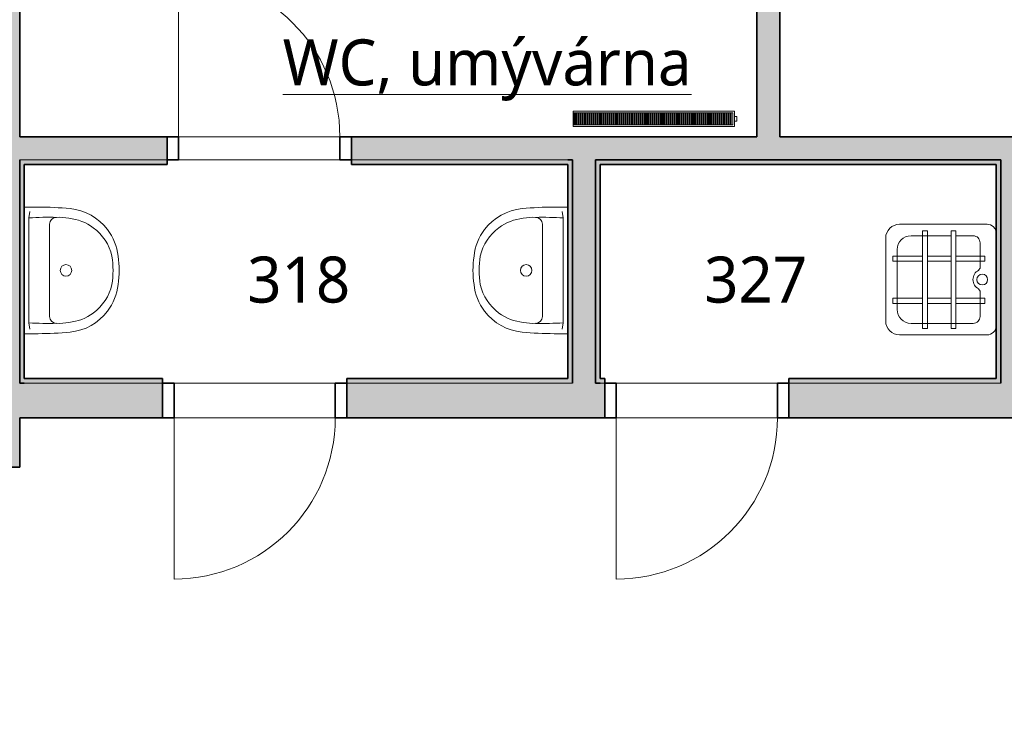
# Model space of a CAD drawing. Header units: metres. Extents: x -0.2 to 46.9, y -0.5 to 28.
# Tile 20 of 30: x 21.8 to 26.1, y 8.9 to 11.9. Entities that reach past the tile are written whole.
import ezdxf

# ---------------------------------------------------------------- set-up
doc = ezdxf.new("R2010")
doc.units = ezdxf.units.M
doc.linetypes.add('AV - Cerch_ 1 tecka 4mm', pattern=[0.006, 0.004, -0.001, 0, -0.001])
doc.layers.add('AV-MISTNOSTI', color=5, linetype='Continuous', lineweight=5, true_color=0x0000ff)
for name, color, linetype, lineweight in [('AV-SRAFY', 7, 'Continuous', 35), ('AV-STAVBA', 7, 'Continuous', 18), ('AV-VYBAVENI', 7, 'Continuous', 18)]:
    doc.layers.add(name, color=color, linetype=linetype, lineweight=lineweight)
doc.styles.add('Trebuchet MS_B', font='trebuc.ttf', dxfattribs={"height": 0.2})

# ---------------------------------------------------------------- blocks, each defined once
blk = doc.blocks.new('DO_1-P_Ocel_ - 700x1970_100-947632-3NP')
at = {"layer": 'AV-STAVBA', "color": 254, "true_color": 0xcccccc}
for p, q in [((-0.35, 0.75), (-0.35, 0.05)), ((-0.35, 0.05), (0.35, 0.05)), ((-0.35, -0.05), (0.35, -0.05))]:
    blk.add_line(p, q, dxfattribs=at)
at = {"layer": 'AV-STAVBA', "color": 254, "linetype": 'AV - Cerch_ 1 tecka 4mm', "true_color": 0xcccccc}
for p, q in [((-0.4, 0.05), (0.4, 0.05)), ((-0.35, 0.05), (0.35, 0.05)), ((-0.4, -0.05), (0.4, -0.05)), ((-0.35, -0.05), (0.35, -0.05))]:
    blk.add_line(p, q, dxfattribs=at)
at = {"layer": 'AV-STAVBA', "color": 254, "lineweight": 35, "true_color": 0xcccccc}
for p, q in [((-0.35, 0.05), (-0.4, 0.05)), ((-0.4, 0.05), (-0.4, -0.05)), ((-0.35, -0.05), (-0.35, 0.05)), ((0.4, 0.05), (0.35, 0.05)), ((0.35, 0.05), (0.35, -0.05)), ((0.4, -0.05), (0.4, 0.05)), ((-0.4, -0.05), (-0.35, -0.05)), ((0.35, -0.05), (0.4, -0.05))]:
    blk.add_line(p, q, dxfattribs=at)
at = {"layer": 'AV-STAVBA', "color": 254, "true_color": 0xcccccc}
blk.add_arc((-0.35, 0.05), 0.7, 0, 90, dxfattribs=at)
blk = doc.blocks.new('DO_1-L_Ocel_ - 700x1970_150-958473-3NP')
at = {"layer": 'AV-STAVBA', "color": 254, "true_color": 0xcccccc}
for p, q in [((0.35, 0.775), (0.35, 0.075)), ((-0.35, 0.075), (0.35, 0.075)), ((-0.35, -0.075), (0.35, -0.075))]:
    blk.add_line(p, q, dxfattribs=at)
at = {"layer": 'AV-STAVBA', "color": 254, "linetype": 'AV - Cerch_ 1 tecka 4mm', "true_color": 0xcccccc}
for p, q in [((-0.4, 0.075), (0.4, 0.075)), ((-0.35, 0.075), (0.35, 0.075)), ((-0.4, -0.075), (0.4, -0.075)), ((-0.35, -0.075), (0.35, -0.075))]:
    blk.add_line(p, q, dxfattribs=at)
at = {"layer": 'AV-STAVBA', "color": 254, "lineweight": 35, "true_color": 0xcccccc}
for p, q in [((-0.35, 0.075), (-0.4, 0.075)), ((-0.4, 0.075), (-0.4, -0.075)), ((-0.35, -0.075), (-0.35, 0.075)), ((0.4, 0.075), (0.35, 0.075)), ((0.35, 0.075), (0.35, -0.075)), ((0.4, -0.075), (0.4, 0.075)), ((-0.4, -0.075), (-0.35, -0.075)), ((0.35, -0.075), (0.4, -0.075))]:
    blk.add_line(p, q, dxfattribs=at)
at = {"layer": 'AV-STAVBA', "color": 254, "true_color": 0xcccccc}
blk.add_arc((0.35, 0.075), 0.7, 90, 180, dxfattribs=at)
blk = doc.blocks.new('Koncepční umyvadlo - 550x400-1470811-3NP')
at = {"layer": 'AV-VYBAVENI', "color": 254, "true_color": 0xccccff}
for p, q in [((-0.075, 0.12), (0.125, 0.12)), ((0.125, 0.12), (0.325, 0.12)), ((-0.15, 0.0696), (-0.15, 0.01)), ((0.4, 0.01), (0.4, 0.0696)), ((-0.13, 0.0342), (-0.1027, 0.03)), ((-0.1027, 0.03), (0.3527, 0.03)), ((0.3527, 0.03), (0.38, 0.0342))]:
    blk.add_line(p, q, dxfattribs=at)
blk.add_circle((0.125, 0.191), 0.025, dxfattribs=at)
for centre, radius, start, end in [((0.1108, 0.183), 0.2128, 102.9464, 143.5152), ((0.087, 0.1893), 0.2291, 95.9722, 127.4241), ((0.125, 0.0213), 0.4007, 81.122, 98.878), ((0.125, -0.0054), 0.4007, 81.122, 98.878), ((0.163, 0.1893), 0.2291, 52.5759, 84.0278), ((0.1392, 0.183), 0.2128, 36.4848, 77.0536), ((0.0863, 0.1873), 0.2303, 126.9872, 174.6397), ((0.1637, 0.1873), 0.2303, 5.3603, 53.0128), ((0.1142, 0.1817), 0.2163, 143.7612, 174.2094), ((0.1358, 0.1817), 0.2163, 5.7906, 36.2388), ((1.3731, 0.0627), 1.5231, 174.4928, 179.7382), ((0.092, 0.1621), 0.1973, 167.8887, 183.5287), ((0.158, 0.1621), 0.1973, 356.4713, 12.1113), ((-1.1231, 0.0627), 1.5231, 0.2618, 5.5072), ((1.2179, 0.1148), 1.3234, 178.4771, 183.6753), ((-0.075, 0.15), 0.03, 180, 270), ((0.325, 0.15), 0.03, 270, 360), ((-0.9659, 0.1148), 1.3213, 356.3208, 1.5269)]:
    blk.add_arc(centre, radius, start, end, dxfattribs=at)
blk = doc.blocks.new('Koncepční Výlevka - 480x480-1479807-3NP')
at = {"layer": 'AV-VYBAVENI', "color": 254, "true_color": 0xccccff}
for p, q in [((-0.055, 0.49), (0.3052, 0.49)), ((-0.115, 0.05), (-0.115, 0.4302)), ((-0.005, 0.44), (0.2552, 0.44)), ((0.0209, 0.4593), (0.0436, 0.4593)), ((0.0209, 0.33), (0.0209, 0.4593)), ((0.0436, 0.4593), (0.0436, 0.33)), ((0.2043, 0.4593), (0.2271, 0.4593)), ((0.2043, 0.33), (0.2043, 0.4593)), ((0.2271, 0.4593), (0.2271, 0.33)), ((0.365, 0.43), (0.365, 0.0502)), ((-0.065, 0.11), (-0.065, 0.3801)), ((0.315, 0.3801), (0.315, 0.2064)), ((-0.0872, 0.33), (0.3365, 0.33)), ((-0.0872, 0.3087), (-0.0872, 0.33)), ((0.3365, 0.3087), (-0.0872, 0.3087)), ((0.0209, 0.2064), (0.0209, 0.3087)), ((0.0436, 0.3087), (0.0436, 0.2064)), ((0.2043, 0.2064), (0.2043, 0.3087)), ((0.2271, 0.3087), (0.2271, 0.2064)), ((0.3365, 0.33), (0.3365, 0.3087)), ((-0.0872, 0.2064), (0.3365, 0.2064)), ((-0.0872, 0.1851), (-0.0872, 0.2064)), ((0.3365, 0.1851), (-0.0872, 0.1851)), ((0.0209, 0.0601), (0.0209, 0.1851)), ((0.0436, 0.1851), (0.0436, 0.0601)), ((0.2043, 0.0601), (0.2043, 0.1851)), ((0.2271, 0.1851), (0.2271, 0.0601)), ((0.315, 0.1851), (0.315, 0.1101)), ((0.3365, 0.2064), (0.3365, 0.1851)), ((0.0752, 0.08), (0.0846, 0.0864)), ((0.1654, 0.0864), (0.1748, 0.08)), ((-0.035, 0.08), (0.0752, 0.08)), ((0.0436, 0.0601), (0.0209, 0.0601)), ((0.1748, 0.08), (0.285, 0.08)), ((0.2271, 0.0601), (0.2043, 0.0601))]:
    blk.add_line(p, q, dxfattribs=at)
blk.add_circle((0.125, 0.0707), 0.0234, dxfattribs=at)
for centre, radius, start, end in [((-0.055, 0.43), 0.06, 90, 179.8089), ((0.305, 0.43), 0.06, 0, 89.814), ((-0.005, 0.38), 0.06, 90, 179.8704), ((0.255, 0.38), 0.06, 0.0969, 89.8146), ((-0.035, 0.11), 0.03, 180, 270.0785), ((0.125, 0.0659), 0.0453, 26.8261, 153.1739), ((0.285, 0.11), 0.03, 270, 0.1474), ((-0.075, 0.05), 0.04, 180, 270), ((0.325, 0.05), 0.04, 270, 0.2341)]:
    blk.add_arc(centre, radius, start, end, dxfattribs=at)
blk = doc.blocks.new('D0089 - 1514 - OÚPSŘ_Benešova_rvt-1-3NP')
at = {"layer": 'AV-SRAFY', "lineweight": 18, "true_color": 0xcccccc}
h = blk.add_hatch(color=254, dxfattribs=at)
h.paths.add_polyline_path([(21.7948, 8.3782), (21.7948, 8.5932), (21.6448, 8.5932), (21.6448, 8.3782)])
h.paths.add_polyline_path([(21.7948, 9.9432), (21.7948, 14.0482), (21.6448, 14.0482), (21.6448, 9.9432)])
for points in [[(24.9948, 11.3782), (25.0948, 11.3782), (25.0948, 14.0482), (24.9948, 14.0482), (24.9948, 11.389)], [(24.2948, 10.3082), (24.2948, 11.3782), (24.1948, 11.3782), (24.1948, 10.3082)], [(24.2948, 11.2782), (26.1548, 11.2782), (26.1548, 11.3782), (24.2948, 11.3782)], [(21.8148, 10.3082), (21.8148, 11.2582), (21.7948, 11.2582), (21.7948, 10.3082)], [(24.1948, 10.3282), (24.1948, 11.2782), (24.1748, 11.2782), (24.1748, 10.3282)], [(25.8487, 11.2582), (26.0348, 11.2582), (26.0348, 11.2782), (24.2948, 11.2782), (24.2948, 11.2582), (24.8509, 11.2582)], [(24.3148, 10.3082), (24.3148, 11.2582), (24.2948, 11.2582), (24.2948, 10.3082)], [(26.0548, 10.3282), (26.0548, 11.2782), (26.0348, 11.2782), (26.0348, 10.3282)], [(26.0548, 10.3082), (26.1548, 10.3082), (26.1548, 11.2782), (26.0548, 11.2782)]]:
    blk.add_hatch(color=254, dxfattribs=at).paths.add_polyline_path(points)
h = blk.add_hatch(color=254, dxfattribs=at)
h.paths.add_polyline_path([(24.1948, 11.2782), (24.1948, 11.3782), (23.2348, 11.3782), (23.2348, 11.2782), (24.1748, 11.2782)])
h.paths.add_polyline_path([(22.4348, 11.2782), (22.4348, 11.3782), (21.7948, 11.3782), (21.7948, 11.2782), (21.8574, 11.2782)])
h = blk.add_hatch(color=254, dxfattribs=at)
h.paths.add_polyline_path([(22.4348, 11.2582), (22.4348, 11.2782), (21.7948, 11.2782), (21.7948, 11.2582), (21.8574, 11.2582)])
h.paths.add_polyline_path([(23.8531, 11.2582), (24.1748, 11.2582), (24.1748, 11.2782), (23.2348, 11.2782), (23.2348, 11.2582)])
h = blk.add_hatch(color=254, dxfattribs=at)
h.paths.add_polyline_path([(34.0148, 10.1582), (34.0148, 10.3082), (32.0698, 10.3082), (32.0698, 10.1582)])
h.paths.add_polyline_path([(31.1698, 10.1582), (31.1698, 10.3082), (27.9748, 10.3082), (27.9748, 10.1582), (29.84, 10.1582)])
h.paths.add_polyline_path([(21.8574, 10.1582), (22.4148, 10.1582), (22.4148, 10.3082), (21.7948, 10.3082), (21.7948, 10.1582)])
h.paths.add_polyline_path([(23.2148, 10.1582), (24.3348, 10.1582), (24.3348, 10.3082), (23.2148, 10.3082)])
h.paths.add_polyline_path([(25.8487, 10.1582), (27.1748, 10.1582), (27.1748, 10.3082), (25.1348, 10.3082), (25.1348, 10.1582)])
h = blk.add_hatch(color=254, dxfattribs=at)
h.paths.add_polyline_path([(21.8148, 10.3082), (22.4148, 10.3082), (22.4148, 10.3282), (21.8148, 10.3282)])
h.paths.add_polyline_path([(24.1948, 10.3082), (24.1948, 10.3282), (23.2148, 10.3282), (23.2148, 10.3082), (23.8531, 10.3082)])
h = blk.add_hatch(color=254, dxfattribs=at)
h.paths.add_polyline_path([(25.1348, 10.3082), (26.0548, 10.3082), (26.0548, 10.3282), (25.1348, 10.3282)])
h.paths.add_polyline_path([(24.3148, 10.3082), (24.3348, 10.3082), (24.3348, 10.3282), (24.3148, 10.3282)])
at = {"layer": 'AV-STAVBA', "color": 254, "lineweight": 35, "true_color": 0xcccccc}
for p, q in [((21.7948, 11.3782), (21.7948, 12.7482)), ((24.9948, 12.7482), (24.9948, 11.3782)), ((25.0948, 11.3782), (25.0948, 12.7482)), ((22.4348, 11.3782), (21.7948, 11.3782)), ((22.4348, 11.2782), (22.4348, 11.3782)), ((24.1948, 11.3782), (23.2348, 11.3782)), ((23.2348, 11.3782), (23.2348, 11.2782)), ((24.2948, 11.3782), (24.1948, 11.3782)), ((24.9948, 11.3782), (24.2948, 11.3782)), ((26.1548, 11.3782), (25.0948, 11.3782)), ((21.7948, 10.3082), (21.7948, 11.2782)), ((21.7948, 11.2782), (21.7948, 11.2582)), ((21.7948, 11.2582), (21.7948, 10.3082)), ((21.8148, 11.2582), (22.4348, 11.2582)), ((21.8148, 10.3282), (21.8148, 11.2582)), ((22.4348, 11.2582), (22.4348, 11.2782)), ((23.2348, 11.2782), (23.2348, 11.2582)), ((23.2348, 11.2582), (24.1748, 11.2582)), ((24.1748, 11.2782), (24.1948, 11.2782)), ((24.1948, 11.2782), (24.1748, 11.2782)), ((24.1748, 11.2582), (24.1748, 10.3282)), ((24.1948, 11.2782), (24.1948, 10.3082)), ((24.1948, 10.3282), (24.1948, 11.2782)), ((24.2948, 10.3082), (24.2948, 11.2782)), ((24.2948, 11.2782), (26.0548, 11.2782)), ((26.0348, 11.2782), (24.2948, 11.2782)), ((24.2948, 11.2782), (24.2948, 11.2582)), ((24.2948, 11.2582), (24.2948, 10.3082)), ((24.3148, 11.2582), (26.0348, 11.2582)), ((24.3148, 10.3282), (24.3148, 11.2582)), ((26.0548, 11.2782), (26.0348, 11.2782)), ((26.0348, 11.2582), (26.0348, 10.3282)), ((26.0548, 11.2782), (26.0548, 10.3082)), ((26.0548, 10.3282), (26.0548, 11.2782)), ((21.8148, 10.3082), (21.7948, 10.3082)), ((21.7948, 10.3082), (21.8148, 10.3082)), ((22.4148, 10.3282), (21.8148, 10.3282)), ((22.4148, 10.3082), (22.4148, 10.3282)), ((22.4148, 10.1582), (22.4148, 10.3082)), ((24.1748, 10.3282), (23.2148, 10.3282)), ((23.2148, 10.3282), (23.2148, 10.3082)), ((23.2148, 10.3082), (23.2148, 10.1582)), ((24.1948, 10.3082), (24.1948, 10.3282)), ((24.3148, 10.3082), (24.2948, 10.3082)), ((24.2948, 10.3082), (24.3148, 10.3082)), ((24.3348, 10.3282), (24.3148, 10.3282)), ((24.3348, 10.3082), (24.3348, 10.3282)), ((24.3348, 10.1582), (24.3348, 10.3082)), ((26.0348, 10.3282), (25.1348, 10.3282)), ((25.1348, 10.3282), (25.1348, 10.3082)), ((25.1348, 10.3082), (25.1348, 10.1582)), ((26.0548, 10.3082), (26.0548, 10.3282)), ((21.7948, 9.9432), (21.7948, 10.1582)), ((21.7948, 10.1582), (22.4148, 10.1582)), ((23.2148, 10.1582), (24.3348, 10.1582)), ((25.1348, 10.1582), (27.1748, 10.1582)), ((21.6448, 9.9432), (21.7948, 9.9432))]:
    blk.add_line(p, q, dxfattribs=at)
at = {"layer": 'AV-STAVBA', "color": 254, "true_color": 0xcccccc}
for p, q in [((22.4848, 11.3782), (23.1848, 11.3782)), ((21.7948, 11.2782), (22.4348, 11.2782)), ((22.4348, 11.2782), (21.7948, 11.2782)), ((23.1848, 11.2782), (22.4848, 11.2782)), ((23.2348, 11.2782), (24.1748, 11.2782)), ((24.1748, 11.2782), (23.2348, 11.2782)), ((22.4148, 10.3082), (21.8148, 10.3082)), ((21.8148, 10.3082), (22.4148, 10.3082)), ((22.4648, 10.3082), (23.1648, 10.3082)), ((24.1948, 10.3082), (23.2148, 10.3082)), ((23.2148, 10.3082), (24.1948, 10.3082)), ((24.3348, 10.3082), (24.3148, 10.3082)), ((24.3148, 10.3082), (24.3348, 10.3082)), ((24.3848, 10.3082), (25.0848, 10.3082)), ((26.0548, 10.3082), (25.1348, 10.3082)), ((25.1348, 10.3082), (26.0548, 10.3082)), ((23.1648, 10.1582), (22.4648, 10.1582)), ((25.0848, 10.1582), (24.3848, 10.1582))]:
    blk.add_line(p, q, dxfattribs=at)
at = {"layer": 'AV-STAVBA', "color": 254, "lineweight": 18, "true_color": 0xcccccc}
blk.add_blockref('DO_1-P_Ocel_ - 700x1970_100-947632-3NP', (22.8348, 11.3282), dxfattribs=at)
at = {"layer": 'AV-STAVBA', "color": 254, "lineweight": 18, "true_color": 0xcccccc, "rotation": 180}
for p in [(22.8148, 10.2332), (24.7348, 10.2332)]:
    blk.add_blockref('DO_1-L_Ocel_ - 700x1970_150-958473-3NP', p, dxfattribs=at)
at = {"layer": 'AV-VYBAVENI', "color": 254, "lineweight": 18, "true_color": 0xcccccc}
for name, p, rotation in [('Koncepční umyvadlo - 550x400-1470811-3NP', (21.8048, 10.9232), 270), ('Koncepční umyvadlo - 550x400-1470811-3NP', (24.1848, 10.6732), 89.99999999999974), ('Koncepční Výlevka - 480x480-1479807-3NP', (26.0448, 10.6332), 89.99999999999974)]:
    blk.add_blockref(name, p, dxfattribs=dict(at, rotation=rotation))
blk = doc.blocks.new('PF_Deskový radiátor_připojení boční - 700_500_66-854161-3NP')
at = {"layer": 'AV-VYBAVENI', "color": 5, "true_color": 0x0000ff}
for p, q in [((-0.35, 0.01), (-0.36, 0.01)), ((-0.36, 0.01), (-0.36, -0.01)), ((-0.36, 0.01), (-0.36, 0.0097)), ((-0.35, 0.01), (-0.36, 0.01)), ((-0.36, 0.01), (-0.36, 0.0097)), ((-0.36, 0.01), (-0.36, 0.0097)), ((0.35, 0.033), (-0.35, 0.033)), ((-0.35, 0.033), (-0.35, -0.033)), ((-0.343, -0.026), (-0.343, 0.026)), ((-0.343, 0.026), (0.343, 0.026)), ((-0.333, 0.026), (-0.336, 0.026)), ((-0.336, 0.026), (-0.336, -0.026)), ((-0.333, -0.026), (-0.333, 0.026)), ((-0.3245, 0.026), (-0.3275, 0.026)), ((-0.3275, 0.026), (-0.3275, -0.026)), ((-0.3245, -0.026), (-0.3245, 0.026)), ((-0.316, 0.026), (-0.319, 0.026)), ((-0.319, 0.026), (-0.319, -0.026)), ((-0.316, -0.026), (-0.316, 0.026)), ((-0.3075, 0.026), (-0.3105, 0.026)), ((-0.3105, 0.026), (-0.3105, -0.026)), ((-0.3075, -0.026), (-0.3075, 0.026)), ((-0.299, 0.026), (-0.302, 0.026)), ((-0.302, 0.026), (-0.302, -0.026)), ((-0.299, -0.026), (-0.299, 0.026)), ((-0.2905, 0.026), (-0.2935, 0.026)), ((-0.2935, 0.026), (-0.2935, -0.026)), ((-0.2905, -0.026), (-0.2905, 0.026)), ((-0.282, 0.026), (-0.285, 0.026)), ((-0.285, 0.026), (-0.285, -0.026)), ((-0.282, -0.026), (-0.282, 0.026)), ((-0.2735, 0.026), (-0.2765, 0.026)), ((-0.2765, 0.026), (-0.2765, -0.026)), ((-0.2735, -0.026), (-0.2735, 0.026)), ((-0.265, 0.026), (-0.268, 0.026)), ((-0.268, 0.026), (-0.268, -0.026)), ((-0.265, -0.026), (-0.265, 0.026)), ((-0.2565, 0.026), (-0.2595, 0.026)), ((-0.2595, 0.026), (-0.2595, -0.026)), ((-0.2565, -0.026), (-0.2565, 0.026)), ((-0.248, 0.026), (-0.251, 0.026)), ((-0.251, 0.026), (-0.251, -0.026)), ((-0.248, -0.026), (-0.248, 0.026)), ((-0.2395, 0.026), (-0.2425, 0.026)), ((-0.2425, 0.026), (-0.2425, -0.026)), ((-0.2395, -0.026), (-0.2395, 0.026)), ((-0.231, 0.026), (-0.234, 0.026)), ((-0.234, 0.026), (-0.234, -0.026)), ((-0.231, -0.026), (-0.231, 0.026)), ((-0.2225, 0.026), (-0.2255, 0.026)), ((-0.2255, 0.026), (-0.2255, -0.026)), ((-0.2225, -0.026), (-0.2225, 0.026)), ((-0.214, 0.026), (-0.217, 0.026)), ((-0.217, 0.026), (-0.217, -0.026)), ((-0.214, -0.026), (-0.214, 0.026)), ((-0.2055, 0.026), (-0.2085, 0.026)), ((-0.2085, 0.026), (-0.2085, -0.026)), ((-0.2055, -0.026), (-0.2055, 0.026)), ((-0.197, 0.026), (-0.2, 0.026)), ((-0.2, 0.026), (-0.2, -0.026)), ((-0.197, -0.026), (-0.197, 0.026)), ((-0.1885, 0.026), (-0.1915, 0.026)), ((-0.1915, 0.026), (-0.1915, -0.026)), ((-0.1885, -0.026), (-0.1885, 0.026)), ((-0.18, 0.026), (-0.183, 0.026)), ((-0.183, 0.026), (-0.183, -0.026)), ((-0.18, -0.026), (-0.18, 0.026)), ((-0.1715, 0.026), (-0.1745, 0.026)), ((-0.1745, 0.026), (-0.1745, -0.026)), ((-0.1715, -0.026), (-0.1715, 0.026)), ((-0.163, 0.026), (-0.166, 0.026)), ((-0.166, 0.026), (-0.166, -0.026)), ((-0.163, -0.026), (-0.163, 0.026)), ((-0.1545, 0.026), (-0.1575, 0.026)), ((-0.1575, 0.026), (-0.1575, -0.026)), ((-0.1545, -0.026), (-0.1545, 0.026)), ((-0.146, 0.026), (-0.149, 0.026)), ((-0.149, 0.026), (-0.149, -0.026)), ((-0.146, -0.026), (-0.146, 0.026)), ((-0.1375, 0.026), (-0.1405, 0.026)), ((-0.1405, 0.026), (-0.1405, -0.026)), ((-0.1375, -0.026), (-0.1375, 0.026)), ((-0.129, 0.026), (-0.132, 0.026)), ((-0.132, 0.026), (-0.132, -0.026)), ((-0.129, -0.026), (-0.129, 0.026)), ((-0.1205, 0.026), (-0.1235, 0.026)), ((-0.1235, 0.026), (-0.1235, -0.026)), ((-0.1205, -0.026), (-0.1205, 0.026)), ((-0.112, 0.026), (-0.115, 0.026)), ((-0.115, 0.026), (-0.115, -0.026)), ((-0.112, -0.026), (-0.112, 0.026)), ((-0.1035, 0.026), (-0.1065, 0.026)), ((-0.1065, 0.026), (-0.1065, -0.026)), ((-0.1035, -0.026), (-0.1035, 0.026)), ((-0.095, 0.026), (-0.098, 0.026)), ((-0.098, 0.026), (-0.098, -0.026)), ((-0.095, -0.026), (-0.095, 0.026)), ((-0.0865, 0.026), (-0.0895, 0.026)), ((-0.0895, 0.026), (-0.0895, -0.026)), ((-0.0865, -0.026), (-0.0865, 0.026)), ((-0.078, 0.026), (-0.081, 0.026)), ((-0.081, 0.026), (-0.081, -0.026)), ((-0.078, -0.026), (-0.078, 0.026)), ((-0.0695, 0.026), (-0.0725, 0.026)), ((-0.0725, 0.026), (-0.0725, -0.026)), ((-0.0695, -0.026), (-0.0695, 0.026)), ((-0.061, 0.026), (-0.064, 0.026)), ((-0.064, 0.026), (-0.064, -0.026)), ((-0.061, -0.026), (-0.061, 0.026)), ((-0.0525, 0.026), (-0.0555, 0.026)), ((-0.0555, 0.026), (-0.0555, -0.026)), ((-0.0525, -0.026), (-0.0525, 0.026)), ((-0.044, 0.026), (-0.047, 0.026)), ((-0.047, 0.026), (-0.047, -0.026)), ((-0.044, -0.026), (-0.044, 0.026)), ((-0.0355, 0.026), (-0.0385, 0.026)), ((-0.0385, 0.026), (-0.0385, -0.026)), ((-0.0355, -0.026), (-0.0355, 0.026)), ((-0.027, 0.026), (-0.03, 0.026)), ((-0.03, 0.026), (-0.03, -0.026)), ((-0.027, -0.026), (-0.027, 0.026)), ((-0.0185, 0.026), (-0.0215, 0.026)), ((-0.0215, 0.026), (-0.0215, -0.026)), ((-0.0185, -0.026), (-0.0185, 0.026)), ((-0.01, 0.026), (-0.013, 0.026)), ((-0.013, 0.026), (-0.013, -0.026)), ((-0.01, -0.026), (-0.01, 0.026)), ((-0.0015, 0.026), (-0.0045, 0.026)), ((-0.0045, 0.026), (-0.0045, -0.026)), ((-0.0015, -0.026), (-0.0015, 0.026)), ((0.007, 0.026), (0.004, 0.026)), ((0.004, 0.026), (0.004, -0.026)), ((0.007, -0.026), (0.007, 0.026)), ((0.0155, 0.026), (0.0125, 0.026)), ((0.0125, 0.026), (0.0125, -0.026)), ((0.0155, -0.026), (0.0155, 0.026)), ((0.024, 0.026), (0.021, 0.026)), ((0.021, 0.026), (0.021, -0.026)), ((0.024, -0.026), (0.024, 0.026)), ((0.0325, 0.026), (0.0295, 0.026)), ((0.0295, 0.026), (0.0295, -0.026)), ((0.0325, -0.026), (0.0325, 0.026)), ((0.041, 0.026), (0.038, 0.026)), ((0.038, 0.026), (0.038, -0.026)), ((0.041, -0.026), (0.041, 0.026)), ((0.0495, 0.026), (0.0465, 0.026)), ((0.0465, 0.026), (0.0465, -0.026)), ((0.0495, -0.026), (0.0495, 0.026)), ((0.058, 0.026), (0.055, 0.026)), ((0.055, 0.026), (0.055, -0.026)), ((0.058, -0.026), (0.058, 0.026)), ((0.0665, 0.026), (0.0635, 0.026)), ((0.0635, 0.026), (0.0635, -0.026)), ((0.0665, -0.026), (0.0665, 0.026)), ((0.075, 0.026), (0.072, 0.026)), ((0.072, 0.026), (0.072, -0.026)), ((0.075, -0.026), (0.075, 0.026)), ((0.0835, 0.026), (0.0805, 0.026)), ((0.0805, 0.026), (0.0805, -0.026)), ((0.0835, -0.026), (0.0835, 0.026)), ((0.092, 0.026), (0.089, 0.026)), ((0.089, 0.026), (0.089, -0.026)), ((0.092, -0.026), (0.092, 0.026)), ((0.1005, 0.026), (0.0975, 0.026)), ((0.0975, 0.026), (0.0975, -0.026)), ((0.1005, -0.026), (0.1005, 0.026)), ((0.109, 0.026), (0.106, 0.026)), ((0.106, 0.026), (0.106, -0.026)), ((0.109, -0.026), (0.109, 0.026)), ((0.1175, 0.026), (0.1145, 0.026)), ((0.1145, 0.026), (0.1145, -0.026)), ((0.1175, -0.026), (0.1175, 0.026)), ((0.126, 0.026), (0.123, 0.026)), ((0.123, 0.026), (0.123, -0.026)), ((0.126, -0.026), (0.126, 0.026)), ((0.1345, 0.026), (0.1315, 0.026)), ((0.1315, 0.026), (0.1315, -0.026)), ((0.1345, -0.026), (0.1345, 0.026)), ((0.143, 0.026), (0.14, 0.026)), ((0.14, 0.026), (0.14, -0.026)), ((0.143, -0.026), (0.143, 0.026)), ((0.1515, 0.026), (0.1485, 0.026)), ((0.1485, 0.026), (0.1485, -0.026)), ((0.1515, -0.026), (0.1515, 0.026)), ((0.16, 0.026), (0.157, 0.026)), ((0.157, 0.026), (0.157, -0.026)), ((0.16, -0.026), (0.16, 0.026)), ((0.1685, 0.026), (0.1655, 0.026)), ((0.1655, 0.026), (0.1655, -0.026)), ((0.1685, -0.026), (0.1685, 0.026)), ((0.177, 0.026), (0.174, 0.026)), ((0.174, 0.026), (0.174, -0.026)), ((0.177, -0.026), (0.177, 0.026)), ((0.1855, 0.026), (0.1825, 0.026)), ((0.1825, 0.026), (0.1825, -0.026)), ((0.1855, -0.026), (0.1855, 0.026)), ((0.194, 0.026), (0.191, 0.026)), ((0.191, 0.026), (0.191, -0.026)), ((0.194, -0.026), (0.194, 0.026)), ((0.2025, 0.026), (0.1995, 0.026)), ((0.1995, 0.026), (0.1995, -0.026)), ((0.2025, -0.026), (0.2025, 0.026)), ((0.211, 0.026), (0.208, 0.026)), ((0.208, 0.026), (0.208, -0.026)), ((0.211, -0.026), (0.211, 0.026)), ((0.2195, 0.026), (0.2165, 0.026)), ((0.2165, 0.026), (0.2165, -0.026)), ((0.2195, -0.026), (0.2195, 0.026)), ((0.228, 0.026), (0.225, 0.026)), ((0.225, 0.026), (0.225, -0.026)), ((0.228, -0.026), (0.228, 0.026)), ((0.2365, 0.026), (0.2335, 0.026)), ((0.2335, 0.026), (0.2335, -0.026)), ((0.2365, -0.026), (0.2365, 0.026)), ((0.245, 0.026), (0.242, 0.026)), ((0.242, 0.026), (0.242, -0.026)), ((0.245, -0.026), (0.245, 0.026)), ((0.2535, 0.026), (0.2505, 0.026)), ((0.2505, 0.026), (0.2505, -0.026)), ((0.2535, -0.026), (0.2535, 0.026)), ((0.262, 0.026), (0.259, 0.026)), ((0.259, 0.026), (0.259, -0.026)), ((0.262, -0.026), (0.262, 0.026)), ((0.2705, 0.026), (0.2675, 0.026)), ((0.2675, 0.026), (0.2675, -0.026)), ((0.2705, -0.026), (0.2705, 0.026)), ((0.279, 0.026), (0.276, 0.026)), ((0.276, 0.026), (0.276, -0.026)), ((0.279, -0.026), (0.279, 0.026)), ((0.2875, 0.026), (0.2845, 0.026)), ((0.2845, 0.026), (0.2845, -0.026)), ((0.2875, -0.026), (0.2875, 0.026)), ((0.296, 0.026), (0.293, 0.026)), ((0.293, 0.026), (0.293, -0.026)), ((0.296, -0.026), (0.296, 0.026)), ((0.3045, 0.026), (0.3015, 0.026)), ((0.3015, 0.026), (0.3015, -0.026)), ((0.3045, -0.026), (0.3045, 0.026)), ((0.313, 0.026), (0.31, 0.026)), ((0.31, 0.026), (0.31, -0.026)), ((0.313, -0.026), (0.313, 0.026)), ((0.3215, 0.026), (0.3185, 0.026)), ((0.3185, 0.026), (0.3185, -0.026)), ((0.3215, -0.026), (0.3215, 0.026)), ((0.33, 0.026), (0.327, 0.026)), ((0.327, 0.026), (0.327, -0.026)), ((0.33, -0.026), (0.33, 0.026)), ((0.3385, 0.026), (0.3355, 0.026)), ((0.3355, 0.026), (0.3355, -0.026)), ((0.3385, -0.026), (0.3385, 0.026)), ((0.343, 0.026), (0.343, -0.026)), ((0.347, 0.026), (0.344, 0.026)), ((0.344, 0.026), (0.344, -0.026)), ((0.347, -0.026), (0.347, 0.026)), ((0.35, -0.033), (0.35, 0.033)), ((-0.36, -0.0097), (-0.36, -0.01)), ((-0.36, -0.0097), (-0.36, -0.01)), ((-0.36, -0.0097), (-0.36, -0.01)), ((-0.36, -0.01), (-0.35, -0.01)), ((-0.36, -0.01), (-0.35, -0.01)), ((-0.35, -0.033), (0.35, -0.033)), ((0.343, -0.026), (-0.343, -0.026)), ((-0.336, -0.026), (-0.333, -0.026)), ((-0.3275, -0.026), (-0.3245, -0.026)), ((-0.319, -0.026), (-0.316, -0.026)), ((-0.3105, -0.026), (-0.3075, -0.026)), ((-0.302, -0.026), (-0.299, -0.026)), ((-0.2935, -0.026), (-0.2905, -0.026)), ((-0.285, -0.026), (-0.282, -0.026)), ((-0.2765, -0.026), (-0.2735, -0.026)), ((-0.268, -0.026), (-0.265, -0.026)), ((-0.2595, -0.026), (-0.2565, -0.026)), ((-0.251, -0.026), (-0.248, -0.026)), ((-0.2425, -0.026), (-0.2395, -0.026)), ((-0.234, -0.026), (-0.231, -0.026)), ((-0.2255, -0.026), (-0.2225, -0.026)), ((-0.217, -0.026), (-0.214, -0.026)), ((-0.2085, -0.026), (-0.2055, -0.026)), ((-0.2, -0.026), (-0.197, -0.026)), ((-0.1915, -0.026), (-0.1885, -0.026)), ((-0.183, -0.026), (-0.18, -0.026)), ((-0.1745, -0.026), (-0.1715, -0.026)), ((-0.166, -0.026), (-0.163, -0.026)), ((-0.1575, -0.026), (-0.1545, -0.026)), ((-0.149, -0.026), (-0.146, -0.026)), ((-0.1405, -0.026), (-0.1375, -0.026)), ((-0.132, -0.026), (-0.129, -0.026)), ((-0.1235, -0.026), (-0.1205, -0.026)), ((-0.115, -0.026), (-0.112, -0.026)), ((-0.1065, -0.026), (-0.1035, -0.026)), ((-0.098, -0.026), (-0.095, -0.026)), ((-0.0895, -0.026), (-0.0865, -0.026)), ((-0.081, -0.026), (-0.078, -0.026)), ((-0.0725, -0.026), (-0.0695, -0.026)), ((-0.064, -0.026), (-0.061, -0.026)), ((-0.0555, -0.026), (-0.0525, -0.026)), ((-0.047, -0.026), (-0.044, -0.026)), ((-0.0385, -0.026), (-0.0355, -0.026)), ((-0.03, -0.026), (-0.027, -0.026)), ((-0.0215, -0.026), (-0.0185, -0.026)), ((-0.013, -0.026), (-0.01, -0.026)), ((-0.0045, -0.026), (-0.0015, -0.026)), ((0.004, -0.026), (0.007, -0.026)), ((0.0125, -0.026), (0.0155, -0.026)), ((0.021, -0.026), (0.024, -0.026)), ((0.0295, -0.026), (0.0325, -0.026)), ((0.038, -0.026), (0.041, -0.026)), ((0.0465, -0.026), (0.0495, -0.026)), ((0.055, -0.026), (0.058, -0.026)), ((0.0635, -0.026), (0.0665, -0.026)), ((0.072, -0.026), (0.075, -0.026)), ((0.0805, -0.026), (0.0835, -0.026)), ((0.089, -0.026), (0.092, -0.026)), ((0.0975, -0.026), (0.1005, -0.026)), ((0.106, -0.026), (0.109, -0.026)), ((0.1145, -0.026), (0.1175, -0.026)), ((0.123, -0.026), (0.126, -0.026)), ((0.1315, -0.026), (0.1345, -0.026)), ((0.14, -0.026), (0.143, -0.026)), ((0.1485, -0.026), (0.1515, -0.026)), ((0.157, -0.026), (0.16, -0.026)), ((0.1655, -0.026), (0.1685, -0.026)), ((0.174, -0.026), (0.177, -0.026)), ((0.1825, -0.026), (0.1855, -0.026)), ((0.191, -0.026), (0.194, -0.026)), ((0.1995, -0.026), (0.2025, -0.026)), ((0.208, -0.026), (0.211, -0.026)), ((0.2165, -0.026), (0.2195, -0.026)), ((0.225, -0.026), (0.228, -0.026)), ((0.2335, -0.026), (0.2365, -0.026)), ((0.242, -0.026), (0.245, -0.026)), ((0.2505, -0.026), (0.2535, -0.026)), ((0.259, -0.026), (0.262, -0.026)), ((0.2675, -0.026), (0.2705, -0.026)), ((0.276, -0.026), (0.279, -0.026)), ((0.2845, -0.026), (0.2875, -0.026)), ((0.293, -0.026), (0.296, -0.026)), ((0.3015, -0.026), (0.3045, -0.026)), ((0.31, -0.026), (0.313, -0.026)), ((0.3185, -0.026), (0.3215, -0.026)), ((0.327, -0.026), (0.33, -0.026)), ((0.3355, -0.026), (0.3385, -0.026)), ((0.344, -0.026), (0.347, -0.026))]:
    blk.add_line(p, q, dxfattribs=at)

msp = doc.modelspace()

# ---------------------------------------------------------------- block references
at = {"lineweight": 5}
msp.add_blockref('D0089 - 1514 - OÚPSŘ_Benešova_rvt-1-3NP', (0, 0), dxfattribs=at)
at = {"layer": 'AV-VYBAVENI', "color": 5, "true_color": 0x0000ff, "rotation": 180}
msp.add_blockref('PF_Deskový radiátor_připojení boční - 700_500_66-854161-3NP', (24.548, 11.4563), dxfattribs=at)

# ---------------------------------------------------------------- texts
at = {"layer": 'AV-MISTNOSTI', "char_height": 0.2, "attachment_point": 1, "style": 'Trebuchet MS_B'}
for s, insert, width in [('\\LWC, umývárna', (22.9369, 11.8011), 2.324894), ('318', (22.7829, 10.8581), 0.601266), ('327', (24.7666, 10.8581), 0.601266)]:
    msp.add_mtext(s, dxfattribs=dict(at, insert=insert, width=width))

doc.saveas('drawing.dxf')
